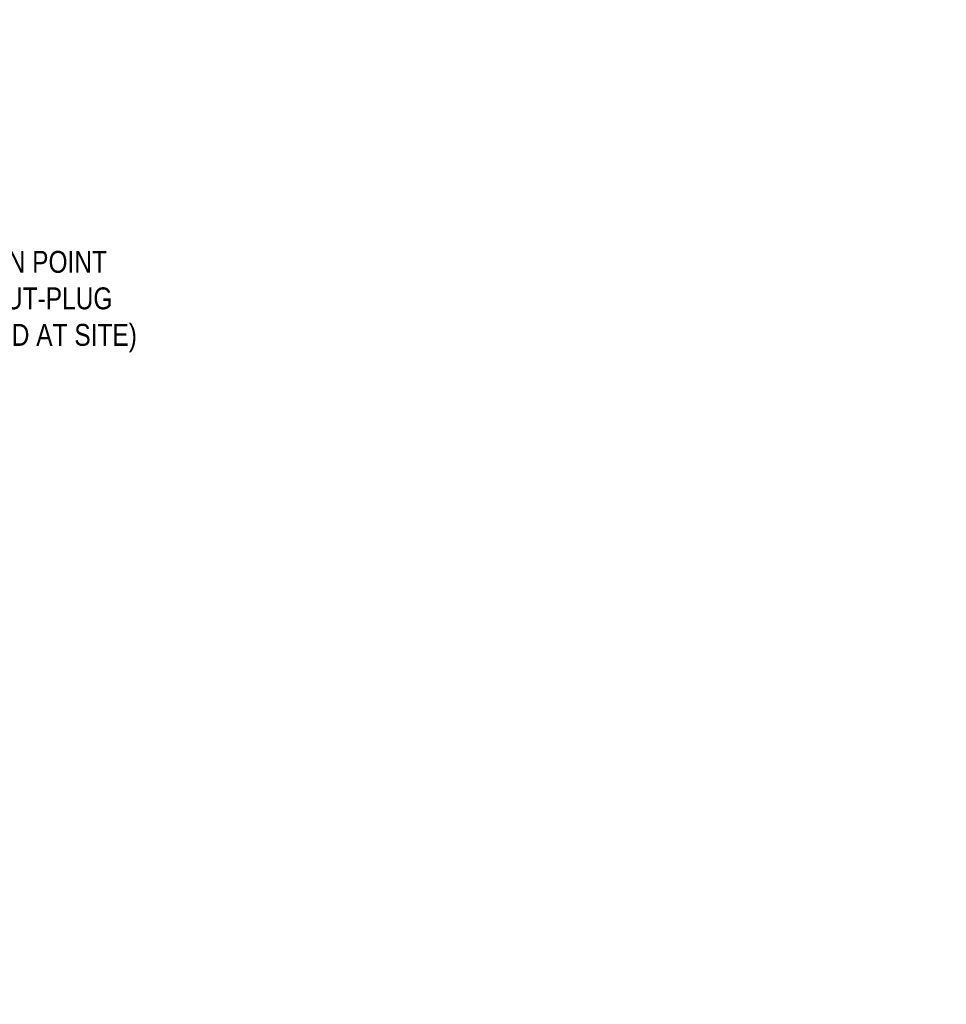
# Model space of a CAD drawing. Header units: millimetres. Extents: x -6389 to 181357, y -73328 to 5324.
# Tile 8 of 19: x 6451 to 10680, y 830 to 5324. Entities that reach past the tile are written whole.
import ezdxf

# ---------------------------------------------------------------- set-up
doc = ezdxf.new("R2010")
doc.units = ezdxf.units.MM
doc.layers.add('00-ABM-PHE-DRAINAGE TEXT', color=7, linetype='Continuous', lineweight=18)
doc.layers.add('ARCH', color=8, linetype='Continuous', lineweight=0)
doc.layers.add('Equipment Name', color=8, linetype='Continuous')
doc.styles.add('ARIAL', font='arial.ttf', dxfattribs={"width": 0.8})
doc.styles.add('arial 0.80', font='arial.ttf', dxfattribs={"width": 0.8})
doc.styles.get("Standard").update_dxf_attribs({"font": 'arial.ttf'})

# ---------------------------------------------------------------- blocks, each defined once
blk = doc.blocks.new('A$C77533C9D')
at = {"layer": 'Equipment Name', "char_height": 50, "attachment_point": 1}
for s, insert in [('\\pi1142.74863,t1942.74863;{\\fCentury Gothic|b0|i0|c0|p34;Coustomer Side}', (-148.4, 5323.1)), ('\\pi1054.67929,t1854.67929;{\\fCentury Gothic|b0|i0|c0|p34;Kulfi Display Machine\\P\\pi858.62219,t1658.62219;1540mm x 1100mm x 1300mm Ht.\\P\\pi1011.7833,t1811.7833;Williams Sorvette  Brand\\P\\pi1321.4366,t2121.4366;16Flv.}', (-173.5, 5008.2))]:
    blk.add_mtext_dynamic_manual_height_columns(s, width=2811.126, gutter_width=1, heights=[0], dxfattribs=dict(at, insert=insert))
at = {"layer": 'Equipment Name', "insert": (4048.2, 1990.4), "char_height": 50, "width": 614.07, "attachment_point": 1}
blk.add_mtext('\\pi101.37535,t901.37535;{\\fCentury Gothic|b0|i0|c0|p34;Counter Top}', dxfattribs=at)
at = {"layer": 'Equipment Name', "insert": (3577.8, 951), "char_height": 45, "width": 447.186, "attachment_point": 1, "rotation": 0, "style": 'ARIAL'}
blk.add_mtext('\\A1;\\pi79.86314;Tea Machine', dxfattribs=at)

msp = doc.modelspace()

# ---------------------------------------------------------------- block references
at = {"layer": 'ARCH'}
msp.add_blockref('A$C77533C9D', (0, 0), dxfattribs=at)

# ---------------------------------------------------------------- texts
at = {"layer": '00-ABM-PHE-DRAINAGE TEXT', "insert": (5576.3, 4268.8, 0.1), "char_height": 100, "width": 1449.113, "attachment_point": 1, "style": 'arial 0.80'}
msp.add_mtext('EXISTING DRAIN POINT WITH CLEAN OUT-PLUG\\P(TO BE VERIFIED AT SITE)', dxfattribs=at)

doc.saveas('drawing.dxf')
